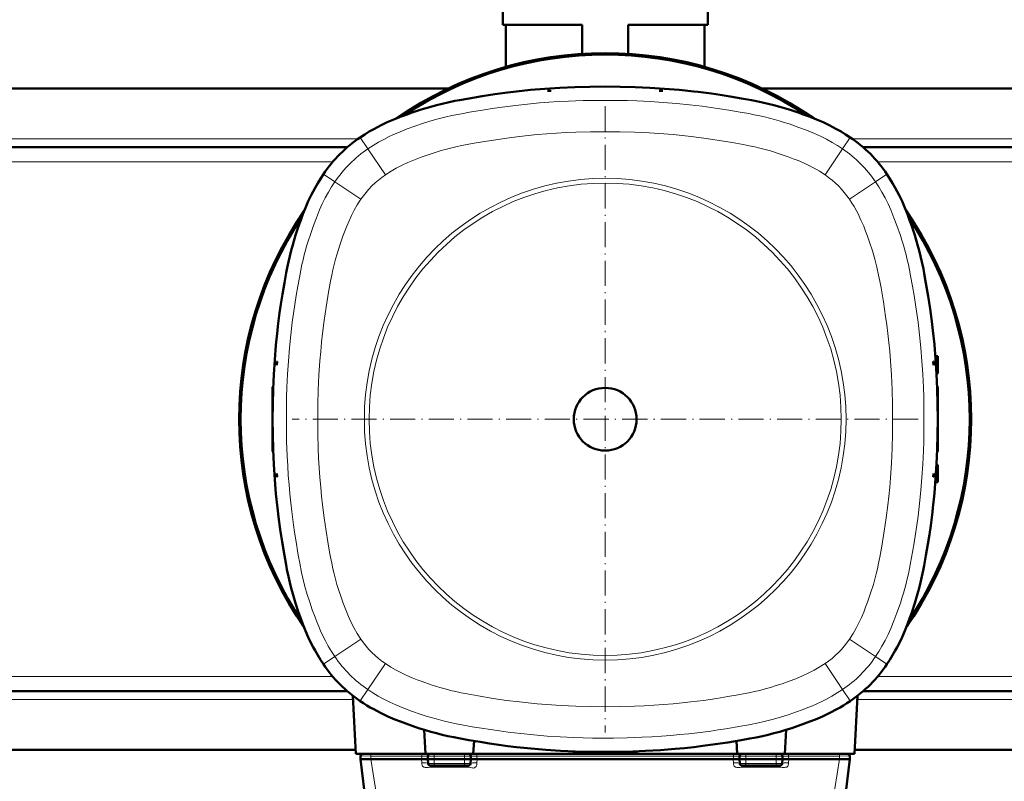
# Model space of a CAD drawing. Extents: x -2073 to 2460, y -1948 to 865.
# Tile 28 of 83: x -133 to 337, y -1624 to -1260. Entities that reach past the tile are written whole.
import ezdxf

# ---------------------------------------------------------------- set-up
doc = ezdxf.new("R2010")
doc.units = 0
doc.linetypes.add('DASHDOT', pattern=[18.5, 12, -3, 0.5, -3])

msp = doc.modelspace()

# ---------------------------------------------------------------- linework, layer by layer
at = {"color": 7, "lineweight": 50}
for p, q in [((97.57, -1262.39), (97.57, -1255.89)), ((195.57, -1262.39), (195.57, -1255.89)), ((135.57, -1262.39), (97.57, -1262.39)), ((99.07, -1282.47), (99.07, -1262.39)), ((135.57, -1276.25), (135.57, -1262.39)), ((195.57, -1262.39), (157.57, -1262.39)), ((157.57, -1276.25), (157.57, -1262.39)), ((194.07, -1282.47), (194.07, -1262.39)), ((71.34, -1292.89), (-278.21, -1292.89)), ((120.68, -1293.89), (119.02, -1294.01)), ((119.02, -1294.01), (119.03, -1293.89)), ((119.03, -1293.89), (120.68, -1293.89)), ((174.08, -1293.89), (172.44, -1293.89)), ((172.44, -1293.89), (174.09, -1294.01)), ((174.09, -1294.01), (174.08, -1293.89)), ((571.34, -1292.89), (221.79, -1292.89)), ((23.25, -1320.89), (-230.14, -1320.89)), ((523.25, -1320.89), (269.86, -1320.89)), ((305.56, -1420.77), (304.4, -1420.73)), ((305.56, -1420.77), (304.4, -1420.73)), ((305.56, -1420.77), (304.4, -1420.73)), ((305.56, -1420.77), (304.4, -1420.73)), ((305.56, -1424.89), (305.56, -1420.77)), ((-10.33, -1423.36), (-10.44, -1423.36)), ((-10.44, -1425.01), (-10.33, -1423.36)), ((-10.44, -1423.36), (-10.44, -1425.01)), ((303.44, -1423.36), (303.56, -1423.36)), ((303.56, -1425.01), (303.44, -1423.36)), ((303.56, -1423.36), (303.56, -1425.01)), ((305.56, -1429.02), (305.56, -1424.89)), ((305.56, -1429.02), (304.96, -1429.04)), ((-12.44, -1435.39), (-12.15, -1435.37)), ((-12.44, -1450.49), (-12.44, -1435.39)), ((305.56, -1435.39), (305.26, -1435.37)), ((305.56, -1450.89), (305.56, -1435.39)), ((-12.44, -1466.39), (-12.44, -1451.29)), ((305.56, -1466.39), (305.56, -1450.89)), ((-12.44, -1466.39), (-12.15, -1466.41)), ((305.56, -1466.39), (305.26, -1466.41)), ((305.56, -1472.77), (304.96, -1472.74)), ((305.56, -1472.77), (304.96, -1472.74)), ((305.56, -1472.77), (304.96, -1472.74)), ((305.56, -1472.77), (304.96, -1472.74)), ((305.56, -1476.89), (305.56, -1472.77)), ((-10.44, -1478.42), (-10.44, -1476.77)), ((-10.44, -1476.77), (-10.33, -1478.42)), ((303.56, -1476.77), (303.44, -1478.42)), ((303.56, -1478.42), (303.56, -1476.77)), ((305.56, -1481.02), (305.56, -1476.89)), ((-10.33, -1478.42), (-10.44, -1478.42)), ((303.44, -1478.42), (303.56, -1478.42)), ((305.56, -1481.02), (304.4, -1481.06)), ((23.25, -1580.89), (-230.14, -1580.89)), ((523.25, -1580.89), (269.86, -1580.89)), ((25.92, -1583.07), (27.38, -1610.89)), ((267.19, -1583.07), (265.73, -1610.89)), ((60.07, -1599.36), (60.68, -1610.89)), ((233.04, -1599.36), (232.44, -1610.89)), ((83.85, -1604.66), (83.52, -1610.89)), ((209.27, -1604.66), (209.6, -1610.89)), ((27.27, -1608.89), (-234.16, -1608.89)), ((131.06, -1609.89), (131.04, -1609.59)), ((131.06, -1609.89), (145.93, -1609.89)), ((147.19, -1609.89), (162.06, -1609.89)), ((162.06, -1609.89), (162.07, -1609.59)), ((527.27, -1608.89), (265.84, -1608.89)), ((60.68, -1610.89), (27.38, -1610.89)), ((29.6, -1611.86), (29.56, -1613.39)), ((29.56, -1613.39), (34.54, -1613.39)), ((33.04, -1641.78), (29.56, -1613.39)), ((34.54, -1613.39), (34.56, -1613.39)), ((34.56, -1613.39), (58.81, -1613.39)), ((58.81, -1613.39), (58.82, -1613.39)), ((60.68, -1613.39), (58.82, -1613.39)), ((83.52, -1610.89), (60.68, -1610.89)), ((60.68, -1613.39), (61.81, -1613.39)), ((61.81, -1613.39), (61.85, -1611.86)), ((61.81, -1613.39), (61.86, -1615.42)), ((64.81, -1613.39), (61.81, -1613.39)), ((79.31, -1613.39), (64.81, -1613.39)), ((82.31, -1613.39), (79.31, -1613.39)), ((82.31, -1613.39), (82.25, -1615.42)), ((82.31, -1613.39), (82.27, -1611.86)), ((83.43, -1613.39), (82.31, -1613.39)), ((85.3, -1613.39), (83.43, -1613.39)), ((209.6, -1610.89), (83.52, -1610.89)), ((85.3, -1613.39), (85.31, -1613.39)), ((85.31, -1613.39), (207.81, -1613.39)), ((207.81, -1613.39), (207.82, -1613.39)), ((209.68, -1613.39), (207.82, -1613.39)), ((232.44, -1610.89), (209.6, -1610.89)), ((209.68, -1613.39), (210.81, -1613.39)), ((210.85, -1611.86), (210.81, -1613.39)), ((210.81, -1613.39), (213.81, -1613.39)), ((210.86, -1615.42), (210.81, -1613.39)), ((228.31, -1613.39), (213.81, -1613.39)), ((228.31, -1613.39), (231.31, -1613.39)), ((231.25, -1615.42), (231.31, -1613.39)), ((231.27, -1611.86), (231.31, -1613.39)), ((232.43, -1613.39), (231.31, -1613.39)), ((234.3, -1613.39), (232.43, -1613.39)), ((265.73, -1610.89), (232.44, -1610.89)), ((234.3, -1613.39), (234.31, -1613.39)), ((234.31, -1613.39), (258.56, -1613.39)), ((258.56, -1613.39), (258.57, -1613.39)), ((258.57, -1613.39), (263.56, -1613.39)), ((260.07, -1641.78), (263.56, -1613.39)), ((263.52, -1611.86), (263.56, -1613.39)), ((64.86, -1616.39), (62.86, -1616.39)), ((79.25, -1616.39), (64.86, -1616.39)), ((81.25, -1616.39), (79.25, -1616.39)), ((211.86, -1616.39), (213.86, -1616.39)), ((228.25, -1616.39), (213.86, -1616.39)), ((228.25, -1616.39), (230.25, -1616.39))]:
    msp.add_line(p, q, dxfattribs=at)
at = {"color": 7, "linetype": 'DASHDOT', "lineweight": 18}
for p, q in [((146.56, -1301.21), (146.56, -1600.57)), ((296.23, -1450.89), (-3.12, -1450.89))]:
    msp.add_line(p, q, dxfattribs=at)
at = {"color": 7, "lineweight": 18}
for p, q in [((28.4, -1316.89), (-235.28, -1316.89)), ((29.45, -1316.17), (29.49, -1316.24)), ((33.11, -1321.64), (29.49, -1316.24)), ((260, -1321.64), (263.62, -1316.24)), ((263.67, -1316.17), (263.62, -1316.24)), ((528.4, -1316.89), (264.72, -1316.89)), ((33.11, -1321.64), (41.46, -1334.08)), ((260, -1321.64), (251.66, -1334.08)), ((16.3, -1327.89), (-223.18, -1327.89)), ((516.3, -1327.89), (276.82, -1327.89)), ((11.84, -1333.78), (11.91, -1333.83)), ((17.31, -1337.45), (11.91, -1333.83)), ((275.81, -1337.45), (281.21, -1333.83)), ((281.28, -1333.78), (281.21, -1333.83)), ((17.31, -1337.45), (29.75, -1345.79)), ((263.37, -1345.79), (275.81, -1337.45)), ((17.31, -1564.33), (29.75, -1555.99)), ((275.81, -1564.33), (263.37, -1555.99)), ((17.31, -1564.33), (11.91, -1567.95)), ((275.81, -1564.33), (281.21, -1567.95)), ((11.84, -1568), (11.91, -1567.95)), ((33.11, -1580.14), (41.46, -1567.7)), ((260, -1580.14), (251.66, -1567.7)), ((281.28, -1568), (281.21, -1567.95)), ((16.3, -1573.89), (-223.18, -1573.89)), ((516.3, -1573.89), (276.82, -1573.89)), ((33.11, -1580.14), (29.49, -1585.54)), ((260, -1580.14), (263.62, -1585.54)), ((26.02, -1584.89), (-232.9, -1584.89)), ((29.45, -1585.61), (29.49, -1585.54)), ((263.67, -1585.61), (263.62, -1585.54)), ((526.02, -1584.89), (267.1, -1584.89)), ((39.32, -1643.64), (34.54, -1613.39)), ((34.6, -1611.86), (34.56, -1613.39)), ((34.6, -1610.89), (34.6, -1611.86)), ((34.6, -1611.86), (58.85, -1611.86)), ((58.85, -1611.86), (58.81, -1613.39)), ((58.82, -1613.39), (58.86, -1615.13)), ((58.85, -1610.89), (58.85, -1611.86)), ((64.81, -1613.39), (64.85, -1611.86)), ((64.81, -1613.39), (64.86, -1615.42)), ((64.85, -1610.89), (64.85, -1611.86)), ((79.27, -1611.86), (64.85, -1611.86)), ((79.25, -1615.42), (79.31, -1613.39)), ((79.27, -1611.86), (79.27, -1610.89)), ((79.27, -1611.86), (79.31, -1613.39)), ((85.25, -1615.13), (85.3, -1613.39)), ((85.27, -1610.89), (85.27, -1611.86)), ((85.27, -1611.86), (207.85, -1611.86)), ((85.27, -1611.86), (85.31, -1613.39)), ((207.85, -1611.86), (207.81, -1613.39)), ((207.82, -1613.39), (207.86, -1615.13)), ((207.85, -1610.89), (207.85, -1611.86)), ((213.85, -1611.86), (213.81, -1613.39)), ((213.86, -1615.42), (213.81, -1613.39)), ((213.85, -1611.86), (213.85, -1610.89)), ((228.27, -1611.86), (213.85, -1611.86)), ((228.25, -1615.42), (228.31, -1613.39)), ((228.27, -1610.89), (228.27, -1611.86)), ((228.27, -1611.86), (228.31, -1613.39)), ((234.25, -1615.13), (234.3, -1613.39)), ((234.27, -1610.89), (234.27, -1611.86)), ((234.27, -1611.86), (258.52, -1611.86)), ((234.27, -1611.86), (234.31, -1613.39)), ((253.8, -1643.64), (258.57, -1613.39)), ((258.52, -1610.89), (258.52, -1611.86)), ((258.52, -1611.86), (258.56, -1613.39)), ((62.86, -1616.39), (62.86, -1617.27)), ((62.86, -1617.27), (64.46, -1617.27)), ((64.46, -1617.27), (79.65, -1617.27)), ((79.25, -1615.42), (64.86, -1615.42)), ((64.86, -1616.39), (64.86, -1615.42)), ((79.25, -1615.42), (79.25, -1616.39)), ((79.65, -1617.27), (79.75, -1617.27)), ((79.75, -1617.27), (81.25, -1617.27)), ((81.25, -1616.39), (81.25, -1617.27)), ((211.86, -1616.39), (211.86, -1617.27)), ((211.86, -1617.27), (213.46, -1617.27)), ((213.46, -1617.27), (228.65, -1617.27)), ((228.25, -1615.42), (213.86, -1615.42)), ((213.86, -1615.42), (213.86, -1616.39)), ((228.25, -1616.39), (228.25, -1615.42)), ((228.65, -1617.27), (228.75, -1617.27)), ((228.75, -1617.27), (230.25, -1617.27)), ((230.25, -1616.39), (230.25, -1617.27))]:
    msp.add_line(p, q, dxfattribs=at)
at = {"color": 7, "linetype": 'DASHDOT', "lineweight": 18, "ltscale": 0.034584}
msp.add_line((305.67, -1424.89), (304.29, -1424.89), dxfattribs=at)
at = {"color": 7, "linetype": 'DASHDOT', "lineweight": 18, "ltscale": 0.008942}
msp.add_line((305.59, -1450.89), (305.23, -1450.89), dxfattribs=at)
at = {"color": 7, "linetype": 'DASHDOT', "lineweight": 18, "ltscale": 0.034564}
msp.add_line((305.67, -1476.89), (304.29, -1476.89), dxfattribs=at)
at = {"color": 7, "lineweight": 50}
for points in [[(29.45, -1316.17), (31.59, -1314.78), (33.78, -1313.44), (36, -1312.18), (37.69, -1311.27), (39.4, -1310.4), (42.4, -1308.97), (45.46, -1307.64), (48.55, -1306.4), (51.37, -1305.34), (54.21, -1304.33), (58.65, -1302.86), (63.14, -1301.51), (65.85, -1300.77), (68.58, -1300.09), (71.3, -1299.46), (74.67, -1298.77), (76.94, -1298.33), (81.47, -1297.53), (87.67, -1296.5), (93.78, -1295.55), (99.91, -1294.71), (104.13, -1294.2), (110.92, -1293.51), (117.73, -1292.94), (124.9, -1292.48), (132.08, -1292.15), (139.23, -1291.95), (146.56, -1291.89)], [(263.67, -1316.17), (261.52, -1314.78), (259.33, -1313.44), (257.11, -1312.18), (255.42, -1311.27), (253.72, -1310.4), (250.71, -1308.97), (247.66, -1307.64), (244.56, -1306.4), (241.74, -1305.34), (238.9, -1304.33), (234.46, -1302.86), (229.98, -1301.51), (227.26, -1300.77), (224.54, -1300.09), (221.81, -1299.46), (218.92, -1298.86), (216.51, -1298.4), (211.68, -1297.53), (206.27, -1296.63), (201.6, -1295.89), (197.34, -1295.26), (191.03, -1294.44), (188.91, -1294.2), (181.95, -1293.49), (174.95, -1292.91), (167.95, -1292.46), (160.96, -1292.15), (153.79, -1291.95), (146.56, -1291.89)], [(11.84, -1333.78), (10.44, -1335.93), (9.11, -1338.11), (7.84, -1340.33), (6.94, -1342.02), (6.06, -1343.73), (4.64, -1346.74), (3.31, -1349.79), (2.06, -1352.89), (1, -1355.71), (0, -1358.55), (-1.47, -1362.99), (-2.82, -1367.47), (-3.56, -1370.19), (-4.25, -1372.91), (-4.87, -1375.64), (-5.47, -1378.53), (-5.94, -1380.94), (-6.8, -1385.76), (-7.7, -1391.18), (-8.44, -1395.85), (-9.07, -1400.11), (-9.89, -1406.42), (-10.14, -1408.53), (-10.85, -1415.5), (-11.42, -1422.49), (-11.87, -1429.49), (-12.19, -1436.49), (-12.38, -1443.65), (-12.44, -1450.89)], [(281.28, -1333.78), (282.67, -1335.93), (284, -1338.11), (285.27, -1340.33), (286.18, -1342.02), (287.05, -1343.73), (288.48, -1346.74), (289.81, -1349.79), (291.05, -1352.89), (292.11, -1355.71), (293.12, -1358.55), (294.58, -1362.99), (295.93, -1367.47), (296.68, -1370.19), (297.36, -1372.91), (297.99, -1375.64), (298.68, -1379), (299.11, -1381.27), (299.92, -1385.81), (300.95, -1392), (301.9, -1398.12), (302.74, -1404.24), (303.24, -1408.47), (303.94, -1415.25), (304.51, -1422.06), (304.97, -1429.24), (305.3, -1436.41), (305.49, -1443.56), (305.56, -1450.89)], [(11.84, -1568), (10.44, -1565.85), (9.11, -1563.67), (7.84, -1561.45), (6.94, -1559.76), (6.06, -1558.05), (4.64, -1555.04), (3.31, -1551.99), (2.06, -1548.89), (1, -1546.08), (0, -1543.24), (-1.47, -1538.79), (-2.82, -1534.31), (-3.56, -1531.6), (-4.25, -1528.87), (-4.87, -1526.14), (-5.57, -1522.78), (-6, -1520.51), (-6.81, -1515.97), (-7.88, -1509.49), (-8.81, -1503.52), (-9.62, -1497.54), (-10.13, -1493.31), (-10.83, -1486.53), (-11.39, -1479.72), (-11.86, -1472.54), (-12.19, -1465.37), (-12.38, -1458.22), (-12.44, -1450.89)], [(281.28, -1568), (282.67, -1565.85), (284, -1563.67), (285.27, -1561.45), (286.18, -1559.76), (287.05, -1558.05), (288.48, -1555.04), (289.81, -1551.99), (291.05, -1548.89), (292.11, -1546.08), (293.12, -1543.24), (294.58, -1538.79), (295.93, -1534.31), (296.68, -1531.6), (297.36, -1528.87), (297.99, -1526.14), (298.59, -1523.25), (299.05, -1520.85), (299.91, -1516.02), (300.82, -1510.6), (301.56, -1505.93), (302.18, -1501.67), (303.01, -1495.36), (303.25, -1493.25), (303.96, -1486.28), (304.54, -1479.29), (304.98, -1472.29), (305.3, -1465.29), (305.5, -1458.13), (305.56, -1450.89)], [(29.45, -1585.61), (31.02, -1586.64), (32.62, -1587.64), (34.24, -1588.61), (35.88, -1589.54), (39.21, -1591.29), (42.6, -1592.9), (46.07, -1594.39), (48.65, -1595.42), (51.25, -1596.4), (54.29, -1597.47), (57.34, -1598.5), (60.23, -1599.41), (63.14, -1600.27), (65.85, -1601.01), (68.58, -1601.7), (71.3, -1602.32), (74.2, -1602.92), (76.6, -1603.39), (81.43, -1604.25), (86.85, -1605.15), (91.31, -1605.86), (95.78, -1606.52), (99.98, -1607.08), (104.2, -1607.59), (111.17, -1608.3), (118.16, -1608.87), (125.16, -1609.32), (132.16, -1609.64), (139.32, -1609.83), (146.56, -1609.89)], [(263.67, -1585.61), (262.09, -1586.64), (260.49, -1587.64), (258.87, -1588.61), (257.24, -1589.54), (253.91, -1591.29), (250.51, -1592.9), (247.05, -1594.39), (244.46, -1595.42), (241.86, -1596.4), (238.83, -1597.47), (235.77, -1598.5), (232.88, -1599.41), (229.98, -1600.27), (227.26, -1601.01), (224.54, -1601.7), (221.81, -1602.32), (218.74, -1602.96), (215.65, -1603.54), (211.64, -1604.25), (205.16, -1605.33), (199.19, -1606.25), (193.21, -1607.07), (188.98, -1607.58), (184.53, -1608.05), (180.07, -1608.46), (172.95, -1609.01), (165.83, -1609.43), (159.85, -1609.67), (153.89, -1609.83), (146.56, -1609.89)]]:
    msp.add_lwpolyline(points, dxfattribs=at)
at = {"color": 7, "lineweight": 18}
for points in [[(33.11, -1321.64), (35.6, -1320.04), (38.13, -1318.53), (40.71, -1317.12), (43.35, -1315.8), (45.39, -1314.85), (47.47, -1313.94), (49.68, -1313.03), (51.91, -1312.16), (55.5, -1310.86), (59.15, -1309.62), (62.8, -1308.48), (66.66, -1307.37), (70.54, -1306.39), (73.21, -1305.79), (77.81, -1304.87), (81.64, -1304.18), (88.88, -1302.97), (92.5, -1302.4), (96.11, -1301.87), (102.41, -1301.04), (106.62, -1300.56), (110.84, -1300.13), (115.23, -1299.74), (119.62, -1299.41), (124.29, -1299.11), (128.97, -1298.87), (136.09, -1298.61), (142.51, -1298.49), (146.56, -1298.48)], [(146.56, -1298.48), (152.61, -1298.52), (157.16, -1298.61), (161.69, -1298.76), (168.03, -1299.06), (174.36, -1299.47), (180.68, -1299.98), (186.91, -1300.6), (192.9, -1301.31), (197.12, -1301.88), (201.34, -1302.51), (205.71, -1303.21), (210.07, -1303.94), (215.16, -1304.84), (217.84, -1305.36), (220.49, -1305.92), (222.8, -1306.44), (225.09, -1307.01), (227.43, -1307.64), (229.77, -1308.31), (232.11, -1309.03), (234.45, -1309.78), (239.1, -1311.39), (242.88, -1312.81), (246.59, -1314.34), (249.48, -1315.66), (252.31, -1317.07), (255.08, -1318.59), (257.56, -1320.07), (260, -1321.64)], [(146.56, -1313.46), (139.55, -1313.52), (132.55, -1313.71), (127.88, -1313.92), (123.25, -1314.18), (118.63, -1314.5), (114.09, -1314.87), (109.72, -1315.29), (105.57, -1315.75), (99.47, -1316.52), (93.13, -1317.46), (87.9, -1318.31), (83, -1319.15), (80.56, -1319.59), (77.81, -1320.13), (75.1, -1320.71), (72.61, -1321.3), (70.13, -1321.95), (67.59, -1322.68), (64.76, -1323.55), (61.94, -1324.48), (58.65, -1325.64), (55.42, -1326.87), (52.27, -1328.18), (49.45, -1329.49), (46.7, -1330.9), (44.2, -1332.34), (41.46, -1334.08)], [(146.56, -1313.46), (153.6, -1313.52), (160.62, -1313.71), (167.59, -1314.04), (174.54, -1314.5), (178.99, -1314.87), (183.44, -1315.3), (187.59, -1315.75), (193.69, -1316.53), (200.04, -1317.47), (207.28, -1318.66), (212.56, -1319.6), (215.43, -1320.16), (218.03, -1320.71), (220.51, -1321.3), (222.99, -1321.95), (225.54, -1322.68), (229.72, -1324), (233.98, -1325.46), (236.4, -1326.36), (238.77, -1327.3), (241.39, -1328.42), (243.93, -1329.62), (246.42, -1330.91), (249.01, -1332.4), (251.66, -1334.08)], [(-5.86, -1450.89), (-5.81, -1444.83), (-5.72, -1440.29), (-5.57, -1435.75), (-5.27, -1429.42), (-4.86, -1423.09), (-4.35, -1416.77), (-3.73, -1410.54), (-3.02, -1404.55), (-2.45, -1400.33), (-1.82, -1396.11), (-1.12, -1391.74), (-0.39, -1387.37), (0.51, -1382.28), (1.03, -1379.61), (1.58, -1376.95), (2.11, -1374.65), (2.68, -1372.35), (3.3, -1370.02), (3.98, -1367.68), (4.69, -1365.34), (5.45, -1363), (7.05, -1358.35), (8.48, -1354.57), (10.01, -1350.86), (11.32, -1347.97), (12.74, -1345.14), (14.25, -1342.37), (15.74, -1339.88), (17.31, -1337.45)], [(298.97, -1450.89), (298.93, -1444.83), (298.83, -1440.29), (298.68, -1435.75), (298.38, -1429.42), (297.98, -1423.09), (297.46, -1416.77), (296.85, -1410.54), (296.14, -1404.55), (295.56, -1400.33), (294.93, -1396.11), (294.24, -1391.74), (293.51, -1387.37), (292.6, -1382.28), (292.09, -1379.61), (291.53, -1376.95), (291.01, -1374.65), (290.44, -1372.35), (289.81, -1370.02), (289.14, -1367.68), (288.42, -1365.34), (287.67, -1363), (286.06, -1358.35), (284.64, -1354.57), (283.1, -1350.86), (281.79, -1347.97), (280.38, -1345.14), (278.86, -1342.37), (277.38, -1339.88), (275.81, -1337.45)], [(9.12, -1450.89), (9.18, -1443.85), (9.38, -1436.82), (9.71, -1429.86), (10.17, -1422.91), (10.54, -1418.45), (10.96, -1414.01), (11.42, -1409.85), (12.19, -1403.76), (13.14, -1397.41), (14.33, -1390.17), (15.26, -1384.89), (15.82, -1382.02), (16.38, -1379.42), (16.97, -1376.93), (17.62, -1374.46), (18.35, -1371.91), (19.66, -1367.72), (21.13, -1363.46), (22.03, -1361.05), (22.97, -1358.68), (24.09, -1356.06), (25.29, -1353.51), (26.57, -1351.03), (28.06, -1348.43), (29.75, -1345.79)], [(283.99, -1450.89), (283.93, -1443.89), (283.74, -1436.88), (283.41, -1429.91), (282.95, -1422.96), (282.57, -1418.42), (282.17, -1414.16), (281.7, -1409.9), (281.2, -1405.84), (280.64, -1401.78), (279.57, -1394.85), (278.44, -1388.14), (277.85, -1384.86), (277.29, -1382), (276.45, -1378.19), (275.49, -1374.44), (274.29, -1370.34), (272.96, -1366.24), (271.97, -1363.44), (271.08, -1361.03), (270.14, -1358.66), (268.86, -1355.69), (267.47, -1352.8), (266.54, -1351.02), (265.55, -1349.28), (264.55, -1347.62), (263.37, -1345.79)], [(17.31, -1564.33), (15.71, -1561.85), (14.2, -1559.32), (12.79, -1556.74), (11.46, -1554.1), (10.51, -1552.05), (9.6, -1549.98), (8.7, -1547.77), (7.83, -1545.54), (6.52, -1541.95), (5.29, -1538.3), (4.14, -1534.65), (3.04, -1530.79), (2.05, -1526.91), (1.45, -1524.23), (0.54, -1519.63), (-0.15, -1515.8), (-1.36, -1508.57), (-1.93, -1504.95), (-2.47, -1501.34), (-3.3, -1495.04), (-3.78, -1490.83), (-4.2, -1486.61), (-4.59, -1482.22), (-4.93, -1477.83), (-5.23, -1473.16), (-5.47, -1468.48), (-5.72, -1461.35), (-5.84, -1454.93), (-5.86, -1450.89)], [(9.12, -1450.89), (9.18, -1457.89), (9.38, -1464.9), (9.58, -1469.57), (9.84, -1474.2), (10.17, -1478.82), (10.54, -1483.36), (10.96, -1487.72), (11.41, -1491.88), (12.19, -1497.97), (13.13, -1504.32), (13.98, -1509.54), (14.82, -1514.45), (15.26, -1516.88), (15.8, -1519.64), (16.38, -1522.35), (16.97, -1524.84), (17.61, -1527.31), (18.34, -1529.86), (19.22, -1532.69), (20.15, -1535.51), (21.3, -1538.8), (22.53, -1542.03), (23.84, -1545.17), (25.15, -1548), (26.57, -1550.74), (28, -1553.25), (29.75, -1555.99)], [(283.99, -1450.89), (283.93, -1457.93), (283.73, -1464.96), (283.41, -1471.92), (282.94, -1478.87), (282.58, -1483.33), (282.15, -1487.77), (281.7, -1491.93), (280.92, -1498.02), (279.98, -1504.37), (278.79, -1511.61), (277.85, -1516.89), (277.29, -1519.76), (276.74, -1522.36), (276.14, -1524.85), (275.5, -1527.32), (274.77, -1529.87), (273.45, -1534.06), (271.98, -1538.32), (271.09, -1540.73), (270.15, -1543.1), (269.03, -1545.72), (267.83, -1548.27), (266.54, -1550.75), (265.05, -1553.35), (263.37, -1555.99)], [(298.97, -1450.89), (298.93, -1456.95), (298.83, -1461.49), (298.68, -1466.03), (298.38, -1472.36), (297.98, -1478.69), (297.46, -1485.02), (296.85, -1491.24), (296.14, -1497.23), (295.56, -1501.45), (294.93, -1505.67), (294.24, -1510.04), (293.51, -1514.41), (292.6, -1519.5), (292.09, -1522.17), (291.53, -1524.83), (291.01, -1527.14), (290.44, -1529.43), (289.81, -1531.77), (289.14, -1534.1), (288.42, -1536.44), (287.67, -1538.79), (286.06, -1543.43), (284.64, -1547.21), (283.1, -1550.92), (281.79, -1553.81), (280.38, -1556.64), (278.86, -1559.41), (277.38, -1561.9), (275.81, -1564.33)], [(146.56, -1588.33), (139.52, -1588.26), (132.49, -1588.07), (125.53, -1587.74), (118.57, -1587.28), (114.12, -1586.91), (109.67, -1586.48), (105.52, -1586.03), (99.42, -1585.25), (93.07, -1584.31), (85.84, -1583.12), (80.55, -1582.18), (77.68, -1581.63), (75.09, -1581.07), (72.6, -1580.48), (70.12, -1579.83), (67.58, -1579.1), (63.39, -1577.79), (59.13, -1576.32), (56.72, -1575.42), (54.34, -1574.48), (51.73, -1573.36), (49.18, -1572.16), (46.7, -1570.87), (44.1, -1569.38), (41.46, -1567.7)], [(146.56, -1588.33), (153.56, -1588.26), (160.56, -1588.07), (165.23, -1587.87), (169.86, -1587.6), (174.49, -1587.28), (179.02, -1586.91), (183.39, -1586.49), (187.54, -1586.04), (193.64, -1585.26), (199.99, -1584.32), (205.21, -1583.47), (210.12, -1582.63), (212.55, -1582.19), (215.3, -1581.65), (218.01, -1581.07), (220.5, -1580.48), (222.98, -1579.83), (225.53, -1579.1), (228.35, -1578.23), (231.17, -1577.3), (234.46, -1576.14), (237.7, -1574.91), (240.84, -1573.6), (243.66, -1572.29), (246.41, -1570.88), (248.91, -1569.44), (251.66, -1567.7)], [(146.56, -1603.3), (140.5, -1603.26), (135.96, -1603.17), (131.42, -1603.02), (125.08, -1602.72), (118.76, -1602.31), (112.43, -1601.8), (106.21, -1601.18), (100.22, -1600.47), (95.99, -1599.9), (91.77, -1599.27), (87.41, -1598.57), (83.04, -1597.84), (77.95, -1596.94), (75.27, -1596.42), (72.62, -1595.87), (70.31, -1595.34), (68.02, -1594.77), (65.68, -1594.14), (63.35, -1593.47), (61.01, -1592.75), (58.66, -1592), (54.01, -1590.4), (50.23, -1588.97), (46.53, -1587.44), (43.64, -1586.12), (40.81, -1584.71), (38.03, -1583.19), (35.55, -1581.71), (33.11, -1580.14)], [(260, -1580.14), (257.52, -1581.74), (254.98, -1583.25), (252.4, -1584.66), (249.77, -1585.98), (247.72, -1586.94), (245.64, -1587.84), (243.44, -1588.75), (241.2, -1589.62), (237.61, -1590.92), (233.97, -1592.16), (230.32, -1593.31), (226.46, -1594.41), (222.57, -1595.39), (219.9, -1595.99), (215.3, -1596.91), (211.47, -1597.6), (204.24, -1598.81), (200.62, -1599.38), (197.01, -1599.91), (190.71, -1600.74), (186.5, -1601.23), (182.28, -1601.65), (177.89, -1602.04), (173.5, -1602.37), (168.82, -1602.67), (164.15, -1602.91), (157.02, -1603.17), (150.6, -1603.29), (146.56, -1603.3)], [(29.6, -1611.86), (29.6, -1611.86), (29.61, -1611.86), (30.33, -1611.85), (34.6, -1611.86)], [(61.85, -1611.86), (61.85, -1611.86), (61.84, -1611.86), (61.8, -1611.86), (61.48, -1611.86), (58.85, -1611.86)], [(61.85, -1611.86), (61.85, -1611.86), (61.89, -1611.86), (62.22, -1611.86), (64.85, -1611.86)], [(79.27, -1611.86), (81.96, -1611.86), (82.23, -1611.86), (82.26, -1611.86), (82.27, -1611.86), (82.27, -1611.86)], [(85.27, -1611.86), (82.58, -1611.86), (82.3, -1611.86), (82.27, -1611.86), (82.27, -1611.86), (82.27, -1611.86)], [(210.85, -1611.86), (210.85, -1611.86), (210.84, -1611.86), (210.8, -1611.86), (210.48, -1611.86), (207.85, -1611.86)], [(210.85, -1611.86), (210.85, -1611.86), (210.89, -1611.86), (211.22, -1611.86), (213.85, -1611.86)], [(228.27, -1611.86), (230.96, -1611.86), (231.23, -1611.86), (231.26, -1611.86), (231.27, -1611.86), (231.27, -1611.86)], [(234.27, -1611.86), (231.58, -1611.86), (231.3, -1611.86), (231.27, -1611.86), (231.27, -1611.86), (231.27, -1611.86)], [(258.52, -1611.86), (262.59, -1611.85), (263.49, -1611.86), (263.51, -1611.86), (263.52, -1611.86)], [(58.86, -1615.13), (58.92, -1615.73), (59.08, -1616.32), (59.23, -1616.7), (59.42, -1616.94), (59.67, -1617.11), (59.83, -1617.17), (60.15, -1617.25), (60.49, -1617.29), (61.18, -1617.32), (61.95, -1617.28), (62.53, -1617.26), (62.86, -1617.27)], [(64.86, -1615.42), (62.15, -1615.43), (61.91, -1615.42), (61.86, -1615.42), (61.86, -1615.42), (61.86, -1615.42)], [(82.25, -1615.42), (82.25, -1615.42), (82.23, -1615.42), (82.08, -1615.42), (80.98, -1615.43), (79.25, -1615.42)], [(81.25, -1617.27), (81.52, -1617.27), (82.04, -1617.36), (82.8, -1617.55), (83.15, -1617.59), (83.5, -1617.6), (83.85, -1617.55), (84.07, -1617.47), (84.29, -1617.37), (84.48, -1617.23), (84.66, -1617.05), (84.83, -1616.8), (84.97, -1616.51), (85.15, -1615.91), (85.25, -1615.13)], [(207.86, -1615.13), (207.92, -1615.73), (208.08, -1616.32), (208.23, -1616.7), (208.42, -1616.94), (208.67, -1617.11), (208.83, -1617.17), (209.15, -1617.25), (209.49, -1617.29), (210.18, -1617.32), (210.95, -1617.28), (211.53, -1617.26), (211.86, -1617.27)], [(210.86, -1615.42), (210.86, -1615.42), (210.88, -1615.42), (211.04, -1615.42), (212.14, -1615.43), (213.86, -1615.42)], [(228.25, -1615.42), (230.96, -1615.43), (231.2, -1615.42), (231.25, -1615.42), (231.25, -1615.42), (231.25, -1615.42)], [(230.25, -1617.27), (230.6, -1617.26), (231.29, -1617.29), (232.32, -1617.31), (232.83, -1617.27), (233.2, -1617.2), (233.39, -1617.13), (233.64, -1616.98), (233.87, -1616.71), (233.98, -1616.47), (234.07, -1616.22), (234.2, -1615.68), (234.25, -1615.13)]]:
    msp.add_lwpolyline(points, dxfattribs=at)
for radius in [115.14, 112.88]:
    msp.add_circle((146.56, -1450.89), radius, dxfattribs=at)
at = {"color": 7, "lineweight": 50}
msp.add_circle((146.56, -1450.89), 15, dxfattribs=at)
for centre, radius, start, end in [((146.57, -1450.9), 175, 55.2801, 124.7106), ((146.56, -1450.89), 174.8, 55.5582, 124.4418), ((146.56, -1450.89), 174.27, 56.3177, 123.6821), ((65.29, -1369.63), 64.36, 123.8463, 146.1537), ((227.82, -1369.63), 64.36, 33.8463, 56.1537), ((146.57, -1450.9), 175, 145.2894, 214.7199), ((146.56, -1450.89), 174.8, 145.5582, 214.4418), ((146.56, -1450.89), 174.27, 146.3183, 213.6815), ((146.57, -1450.9), 175, 325.2571, 34.7336), ((146.56, -1450.89), 174.8, 325.5582, 34.4418), ((146.56, -1450.89), 174.27, 326.3179, 33.6823), ((65.29, -1532.15), 64.36, 213.8463, 236.1537), ((227.82, -1532.15), 64.36, 303.8463, 326.1537), ((30.6, -1611.89), 1, 90, 178.5), ((62.85, -1611.89), 1, 90, 178.5), ((81.27, -1611.89), 1, 1.5, 90), ((211.85, -1611.89), 1, 90, 178.5), ((230.27, -1611.89), 1, 1.5, 90), ((262.52, -1611.89), 1, 1.5, 90), ((62.86, -1615.39), 1, 181.5, 270), ((81.25, -1615.39), 1, 270, 358.5), ((211.86, -1615.39), 1, 181.5, 270), ((230.25, -1615.39), 1, 270, 358.5)]:
    msp.add_arc(centre, radius, start, end, dxfattribs=at)
at = {"color": 7, "lineweight": 18}
for centre, radius, start, end in [((65.3, -1369.63), 57.78, 123.846, 146.154), ((227.82, -1369.63), 57.78, 33.846, 56.154), ((65.3, -1369.63), 42.8, 123.846, 146.154), ((227.82, -1369.63), 42.8, 33.846, 56.154), ((65.3, -1532.15), 42.8, 213.846, 236.154), ((227.82, -1532.15), 42.8, 303.846, 326.154), ((65.3, -1532.15), 57.78, 213.846, 236.154), ((227.82, -1532.15), 57.78, 303.846, 326.154)]:
    msp.add_arc(centre, radius, start, end, dxfattribs=at)
for centre, major_axis, start_param, end_param in [((58.86, -1615.5), (3, 0.08), 0, 1.567606), ((85.25, -1615.5), (-3, 0.08), 4.715579, 6.283185), ((207.86, -1615.5), (3, 0.08), 0, 1.567606), ((234.25, -1615.5), (-3, 0.08), 4.715579, 6.283185)]:
    msp.add_ellipse(centre, major_axis=major_axis, ratio=0.121828, start_param=start_param, end_param=end_param, dxfattribs=at)

doc.saveas('drawing.dxf')
